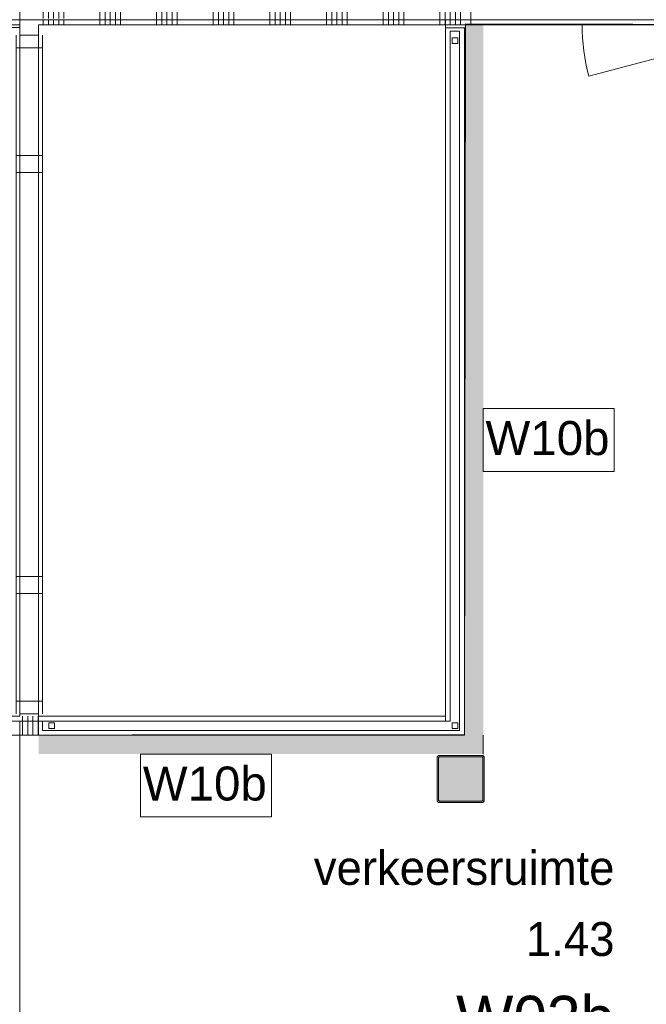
# Model space of a CAD drawing. Header units: millimetres. Extents: x -850 to 154668, y -25041 to 71030.
# Tile 155 of 211: x 47275 to 50593, y 24784 to 30002. Entities that reach past the tile are written whole.
import ezdxf
from ezdxf.enums import TextEntityAlignment as Align

# ---------------------------------------------------------------- set-up
doc = ezdxf.new("R2010")
doc.units = ezdxf.units.MM
doc.header["$MEASUREMENT"] = 0
for name, color, linetype in [('Info Wandafwerking aanduiding', 7, 'Continuous'), ('Info Wandafwerking aanduiding Doorsnede-arcering', 7, 'Continuous'), ('New_22 NC Binnenwanden', 7, 'Continuous'), ('New_22 NC Binnenwanden Deuren', 7, 'Continuous'), ('New_22 NC Binnenwanden Doorsnede-arcering', 7, 'Continuous'), ('New_22 NC Binnenwanden Ramen', 7, 'Continuous'), ('New_23 Vloeren', 7, 'Continuous'), ('New_34 Balustrades', 7, 'Continuous'), ('New_Z Ruimtefuncties', 7, 'Continuous'), ('New_Z Ruimtefuncties Zone omranding', 7, 'Continuous'), ('New_Z Ruimtefuncties Zone tekst', 7, 'Continuous'), ('S-COLS-____-OTLN.RVT S', 7, 'Continuous'), ('S-COLS-____-OTLN.RVT S 2D arcering', 7, 'Continuous')]:
    doc.layers.add(name, color=color, linetype=linetype)
doc.styles.add('GENERATED_STYLE_1', font='txt')
doc.styles.add('GENERATED_STYLE_2', font='txt')

# ---------------------------------------------------------------- blocks, each defined once
blk = doc.blocks.new('Slab_3_2', base_point=(0, 51154.6))
at = {"layer": 'New_23 Vloeren', "color": 1, "linetype": 'Continuous', "lineweight": 0, "flags": 128}
blk.add_lwpolyline([(51410.4, 30000.1), (49530, 30000.1), (42598.6, 30000.1), (42600, 37698.9), (44745.3, 37698.9), (44745.3, 38694.9), (42301.6, 38694.9), (42301.6, 38695), (25720, 38695)], dxfattribs=at)
blk = doc.blocks.new('Slab_4_2', base_point=(42240, 24215))
at = {"layer": 'New_23 Vloeren', "color": 1, "linetype": 'Continuous', "lineweight": 0, "flags": 128}
blk.add_lwpolyline([(47275.4, 24261.4), (47275.4, 26285), (49530, 26285), (49530, 30000.1), (51410.4, 30000.1), (51410.4, 26285), (57970, 26285), (57970, 26250), (62860, 26250, -0.414232), (64110, 25010), (64109.9, 18020)], format="xyb", dxfattribs=at)
blk = doc.blocks.new('*X141')
at = {"layer": 'New_22 NC Binnenwanden Doorsnede-arcering', "color": 254, "linetype": 'Continuous', "lineweight": 0, "true_color": 0xe9ebeb}
for p, q in [((51327.5, 30075), (51327.5, 29975)), ((51354.9, 30075), (51354.9, 29975)), ((51382.3, 30000), (51382.3, 29975)), ((51409.8, 30000), (51409.8, 29975))]:
    blk.add_line(p, q, dxfattribs=at)
blk = doc.blocks.new('*X142')
at = {"layer": 'New_22 NC Binnenwanden Doorsnede-arcering', "color": 254, "linetype": 'Continuous', "lineweight": 0, "true_color": 0xe9ebeb}
for p, q in [((51382.3, 30075), (51382.3, 30008)), ((51409.8, 30075), (51409.8, 30008))]:
    blk.add_line(p, q, dxfattribs=at)
blk = doc.blocks.new('D1 zl1-b 22_2')
at = {"layer": 'New_22 NC Binnenwanden Deuren', "color": 1, "linetype": 'Continuous', "lineweight": 0}
for p, q in [((822.7, 0), (-198.3, 273.6)), ((-822.7, 0), (-234.3, 0)), ((822.7, 0), (-234.3, 0))]:
    blk.add_line(p, q, dxfattribs=at)
at = {"layer": 'New_22 NC Binnenwanden Deuren', "color": 7, "linetype": 'Continuous', "lineweight": 0}
for p, q in [((-822.7, -100), (-822.7, 0)), ((-822.7, -100), (-822.7, 0)), ((822.7, -100), (822.7, 0)), ((822.7, -100), (822.7, 0))]:
    blk.add_line(p, q, dxfattribs=at)
at = {"layer": 'New_22 NC Binnenwanden Deuren', "color": 1, "linetype": 'Continuous', "lineweight": 0}
blk.add_arc((822.7, 0), 1057, 165, 180, dxfattribs=at)
blk = doc.blocks.new('Wall_25_2', base_point=(51410.4, 29975))
at = {"layer": 'New_22 NC Binnenwanden', "color": 8, "linetype": 'Continuous', "lineweight": 0, "true_color": 0x778488}
for p, q in [((49665, 30075), (49665, 29975)), ((51310.4, 30075), (51310.4, 29975))]:
    blk.add_line(p, q, dxfattribs=at)
at = {"layer": 'New_22 NC Binnenwanden', "color": 8, "linetype": 'Continuous', "lineweight": 0, "true_color": 0x778488, "flags": 128}
for points in [[(49665, 30075), (49630, 30075)], [(51365, 30075), (51310.4, 30075)], [(51410.4, 30075), (51373, 30075)], [(51410.4, 30008), (51410.4, 30075)], [(49630, 29975), (49665, 29975)], [(51310.4, 29975), (51410.4, 29975)], [(51410.4, 29975), (51410.4, 30000)]]:
    blk.add_lwpolyline(points, dxfattribs=at)
at = {"layer": 'New_22 NC Binnenwanden', "color": 8, "lineweight": 0, "true_color": 0x778488}
for name in ['*X141', '*X142']:
    blk.add_blockref(name, (0, 0), dxfattribs=at)
at = {"layer": 'New_22 NC Binnenwanden Deuren', "color": 1, "linetype": 'Continuous', "lineweight": 0, "xscale": -1, "zscale": 1000, "rotation": 179.9999436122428}
blk.add_blockref('D1 zl1-b 22_2', (50487.7, 29975), dxfattribs=at)
blk = doc.blocks.new('*X160')
at = {"layer": 'New_22 NC Binnenwanden Doorsnede-arcering', "color": 254, "linetype": 'Continuous', "lineweight": 0, "true_color": 0xe9ebeb}
for p, q in [((42600, 30075), (42600, 29975)), ((42627.5, 30075), (42627.5, 29975)), ((42654.9, 30075), (42654.9, 29975)), ((42682.3, 30075), (42682.3, 29975)), ((42709.8, 30075), (42709.8, 29975)), ((42900, 30075), (42900, 29975)), ((42927.5, 30075), (42927.5, 29975)), ((42954.9, 30075), (42954.9, 29975)), ((42982.3, 30075), (42982.3, 29975)), ((43009.8, 30075), (43009.8, 29975)), ((43200, 30075), (43200, 29975)), ((43227.5, 30075), (43227.5, 29975)), ((43254.9, 30075), (43254.9, 29975)), ((43282.3, 30075), (43282.3, 29975)), ((43309.8, 30075), (43309.8, 29975)), ((43500, 30075), (43500, 29975)), ((43527.5, 30075), (43527.5, 29975)), ((43554.9, 30075), (43554.9, 29975)), ((43582.3, 30075), (43582.3, 29975)), ((43609.8, 30075), (43609.8, 29975)), ((43800, 30075), (43800, 29975)), ((43827.5, 30075), (43827.5, 29975)), ((43854.9, 30075), (43854.9, 29975)), ((43882.3, 30075), (43882.3, 29975)), ((43909.8, 30075), (43909.8, 29975)), ((44100, 30075), (44100, 29975)), ((44127.5, 30075), (44127.5, 29975)), ((44154.9, 30075), (44154.9, 29975)), ((44182.3, 30075), (44182.3, 29975)), ((44209.8, 30075), (44209.8, 29975)), ((44400, 30075), (44400, 29975)), ((44427.5, 30075), (44427.5, 29975)), ((44454.9, 30075), (44454.9, 29975)), ((44482.3, 30075), (44482.3, 29975)), ((44509.8, 30075), (44509.8, 29975)), ((44700, 30075), (44700, 29975)), ((44727.5, 30075), (44727.5, 29975)), ((44754.9, 30075), (44754.9, 29975)), ((44782.3, 30075), (44782.3, 29975)), ((44809.8, 30075), (44809.8, 29975))]:
    blk.add_line(p, q, dxfattribs=at)
blk = doc.blocks.new('*X161')
at = {"layer": 'New_22 NC Binnenwanden Doorsnede-arcering', "color": 254, "linetype": 'Continuous', "lineweight": 0, "true_color": 0xe9ebeb}
for p, q in [((47700, 30075), (47700, 29975)), ((47727.5, 30075), (47727.5, 29975)), ((47754.9, 30075), (47754.9, 29975)), ((47782.3, 30075), (47782.3, 29975)), ((47809.8, 30075), (47809.8, 29975)), ((48000, 30075), (48000, 29975)), ((48027.5, 30075), (48027.5, 29975)), ((48054.9, 30075), (48054.9, 29975)), ((48082.3, 30075), (48082.3, 29975)), ((48109.8, 30075), (48109.8, 29975)), ((48300, 30075), (48300, 29975)), ((48327.5, 30075), (48327.5, 29975)), ((48354.9, 30075), (48354.9, 29975)), ((48382.3, 30075), (48382.3, 29975)), ((48409.8, 30075), (48409.8, 29975)), ((48600, 30075), (48600, 29975)), ((48627.5, 30075), (48627.5, 29975)), ((48654.9, 30075), (48654.9, 29975)), ((48682.3, 30075), (48682.3, 29975)), ((48709.8, 30075), (48709.8, 29975)), ((48900, 30075), (48900, 29975)), ((48927.5, 30075), (48927.5, 29975)), ((48954.9, 30075), (48954.9, 29975)), ((48982.3, 30075), (48982.3, 29975)), ((49009.8, 30075), (49009.8, 29975)), ((49200, 30075), (49200, 29975)), ((49227.5, 30075), (49227.5, 29975)), ((49254.9, 30075), (49254.9, 29975)), ((49282.3, 30075), (49282.3, 29975)), ((49309.8, 30075), (49309.8, 29975)), ((49500, 30075), (49500, 29975)), ((49527.5, 30075), (49527.5, 29975)), ((49554.9, 30075), (49554.9, 29975)), ((49582.3, 30075), (49582.3, 29975)), ((49609.8, 30075), (49609.8, 29975)), ((47400, 30000), (47400, 29975)), ((47427.5, 30000), (47427.5, 29975)), ((47454.9, 30000), (47454.9, 29975)), ((47482.3, 30000), (47482.3, 29975)), ((47509.8, 30000.2), (47509.8, 29975))]:
    blk.add_line(p, q, dxfattribs=at)
blk = doc.blocks.new('*X162')
at = {"layer": 'New_22 NC Binnenwanden Doorsnede-arcering', "color": 254, "linetype": 'Continuous', "lineweight": 0, "true_color": 0xe9ebeb}
for p, q in [((47400, 30075), (47400, 30008)), ((47427.5, 30075), (47427.5, 30008)), ((47454.9, 30075), (47454.9, 30008)), ((47482.3, 30075), (47482.3, 30008)), ((47509.8, 30075), (47509.8, 30008.2))]:
    blk.add_line(p, q, dxfattribs=at)
blk = doc.blocks.new('Rnx horizontaal 22')
at = {"layer": 'New_22 NC Binnenwanden Ramen', "color": 1, "linetype": 'Continuous', "lineweight": 0}
for p, q in [((-1200, 0), (-1133, 0)), ((-1133, 0), (-1133, -139)), ((-1133, 0), (-33.5, 0)), ((-33.5, -139), (-33.5, 0)), ((-33.5, 0), (0, 0)), ((0, 0), (33.5, 0)), ((33.5, 0), (33.5, -139)), ((33.5, 0), (1133, 0)), ((1133, -139), (1133, 0)), ((1133, 0), (1200, 0)), ((-1133, -139), (-1200, -139)), ((-33.5, -139), (-1133, -139)), ((0, -139), (-33.5, -139)), ((33.5, -139), (0, -139)), ((1133, -139), (33.5, -139)), ((1200, -139), (1133, -139))]:
    blk.add_line(p, q, dxfattribs=at)
at = {"layer": 'New_22 NC Binnenwanden Ramen', "color": 9, "linetype": 'Continuous', "lineweight": 0}
for p, q in [((-1200, -14), (1200, -14)), ((-1200, -114), (1200, -114))]:
    blk.add_line(p, q, dxfattribs=at)
at = {"layer": 'New_22 NC Binnenwanden Ramen', "color": 7, "linetype": 'Continuous', "lineweight": 0}
for p, q in [((-1200, -14), (-1200, -114)), ((-1200, -14), (-1200, -114)), ((1200, -14), (1200, -114)), ((1200, -14), (1200, -114))]:
    blk.add_line(p, q, dxfattribs=at)
blk = doc.blocks.new('Wall_28_2', base_point=(49630, 29975))
at = {"layer": 'New_22 NC Binnenwanden', "color": 8, "linetype": 'Continuous', "lineweight": 0, "true_color": 0x778488}
for p, q in [((44875.3, 29975), (44875.3, 30075)), ((47275.4, 29975), (47275.4, 30075))]:
    blk.add_line(p, q, dxfattribs=at)
at = {"layer": 'New_22 NC Binnenwanden', "color": 8, "linetype": 'Continuous', "lineweight": 0, "true_color": 0x778488, "flags": 128}
for points in [[(44745.3, 30075), (42550.3, 30075)], [(42550.3, 29975), (42550.3, 30075)], [(44875.3, 30075), (44845.3, 30075)], [(47517.4, 30075), (47283.4, 30075)], [(49630, 30075), (47525.4, 30075)], [(42550.3, 29975), (44745.3, 29975)], [(44845.3, 29975), (44875.3, 29975)], [(47375.4, 29975), (49630, 29975)]]:
    blk.add_lwpolyline(points, dxfattribs=at)
at = {"layer": 'New_22 NC Binnenwanden', "color": 8, "lineweight": 0, "true_color": 0x778488}
for name in ['*X160', '*X161', '*X162']:
    blk.add_blockref(name, (0, 0), dxfattribs=at)
at = {"layer": 'New_22 NC Binnenwanden Ramen', "color": 1, "linetype": 'Continuous', "lineweight": 0, "xscale": -1, "zscale": 1000, "rotation": 179.9999436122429}
blk.add_blockref('Rnx horizontaal 22', (46075.3, 29961), dxfattribs=at)
blk = doc.blocks.new('Slab_10_2', base_point=(25650, 26210))
at = {"layer": 'New_23 Vloeren', "color": 1, "linetype": 'Continuous', "lineweight": 0, "flags": 128}
blk.add_lwpolyline([(25650, 26210), (29980, 26210), (29980, 26485, -0.414214), (30780, 27285), (32755, 27285, -0.414214), (33555, 26485), (33555, 26285), (47275.4, 26285), (47275.4, 24215), (42240, 24215), (42240, 23935), (39850, 23935), (39850, 22415), (29870, 22415), (29870, 23140.4), (28539.9, 23140.4), (28539.9, 23015), (27005.4, 23015), (27005.4, 23139.6), (25650, 23139.6)], format="xyb", close=True, dxfattribs=at)
blk = doc.blocks.new('*X690')
at = {"layer": 'New_22 NC Binnenwanden Doorsnede-arcering', "color": 254, "linetype": 'Continuous', "lineweight": 0, "true_color": 0xe9ebeb}
for p, q in [((47290.3, 26210), (47290.3, 26295.1)), ((47317.7, 26210), (47317.7, 26267.7)), ((47345.1, 26210), (47345.1, 26240.2)), ((47372.6, 26210), (47372.6, 26212.8))]:
    blk.add_line(p, q, dxfattribs=at)
blk = doc.blocks.new('*X691')
at = {"layer": 'New_22 NC Binnenwanden Doorsnede-arcering', "color": 254, "linetype": 'Continuous', "lineweight": 0, "true_color": 0xe9ebeb}
for p, q in [((44372.6, 26210), (44372.6, 26310)), ((44400, 26210), (44400, 26310)), ((44590.3, 26210), (44590.3, 26310)), ((44617.7, 26210), (44617.7, 26310)), ((44645.1, 26210), (44645.1, 26310)), ((44672.6, 26210), (44672.6, 26310)), ((44700, 26210), (44700, 26310)), ((44890.3, 26210), (44890.3, 26310)), ((44917.7, 26210), (44917.7, 26310)), ((44945.1, 26210), (44945.1, 26310)), ((44972.6, 26210), (44972.6, 26310)), ((45000, 26210), (45000, 26310)), ((45190.3, 26210), (45190.3, 26310)), ((45217.7, 26210), (45217.7, 26310)), ((45245.1, 26210), (45245.1, 26310)), ((45272.6, 26210), (45272.6, 26310)), ((45300, 26210), (45300, 26310)), ((45490.3, 26210), (45490.3, 26310)), ((45517.7, 26210), (45517.7, 26310)), ((45545.1, 26210), (45545.1, 26310)), ((45572.6, 26210), (45572.6, 26310)), ((45600, 26210), (45600, 26310)), ((45790.3, 26210), (45790.3, 26310)), ((45817.7, 26210), (45817.7, 26310)), ((45845.1, 26210), (45845.1, 26310)), ((45872.6, 26210), (45872.6, 26310)), ((45900, 26210), (45900, 26310)), ((46090.3, 26210), (46090.3, 26310)), ((46117.7, 26210), (46117.7, 26310)), ((46145.1, 26210), (46145.1, 26310)), ((46172.6, 26210), (46172.6, 26310)), ((46200, 26210), (46200, 26310)), ((46390.3, 26210), (46390.3, 26310)), ((46417.7, 26210), (46417.7, 26310)), ((46445.1, 26210), (46445.1, 26310)), ((46472.6, 26210), (46472.6, 26310)), ((46500, 26210), (46500, 26310)), ((46690.3, 26210), (46690.3, 26310)), ((46717.7, 26210), (46717.7, 26310)), ((46745.1, 26210), (46745.1, 26310)), ((46772.6, 26210), (46772.6, 26310)), ((46800, 26210), (46800, 26310)), ((46990.3, 26210), (46990.3, 26310)), ((47017.7, 26210), (47017.7, 26310)), ((47045.1, 26210), (47045.1, 26310)), ((47072.6, 26210), (47072.6, 26310)), ((47100, 26210), (47100, 26310))]:
    blk.add_line(p, q, dxfattribs=at)
blk = doc.blocks.new('*X692')
at = {"layer": 'New_22 NC Binnenwanden Doorsnede-arcering', "color": 254, "linetype": 'Continuous', "lineweight": 0, "true_color": 0xe9ebeb}
for p, q in [((47290.3, 26295.1), (47290.3, 26310)), ((47317.7, 26267.7), (47317.7, 26310)), ((47345.1, 26240.2), (47345.1, 26310)), ((47372.6, 26212.8), (47372.6, 26310))]:
    blk.add_line(p, q, dxfattribs=at)
blk = doc.blocks.new('Wall_111_2', base_point=(47375.4, 26310))
at = {"layer": 'New_22 NC Binnenwanden', "color": 8, "linetype": 'Continuous', "lineweight": 0, "true_color": 0x778488, "flags": 128}
for points in [[(47275.4, 26310), (44349.4, 26310)], [(44349.4, 26310), (44349.4, 26210)], [(47375.4, 26210), (47375.4, 26310)], [(44349.4, 26210), (47375.4, 26210)]]:
    blk.add_lwpolyline(points, dxfattribs=at)
at = {"layer": 'New_22 NC Binnenwanden', "color": 8, "lineweight": 0, "true_color": 0x778488}
for name in ['*X691', '*X692', '*X690']:
    blk.add_blockref(name, (0, 0), dxfattribs=at)
blk = doc.blocks.new('Wall_115_2', base_point=(47375.4, 26310))
at = {"layer": 'New_22 NC Binnenwanden', "color": 8, "linetype": 'Continuous', "lineweight": 0, "true_color": 0x778488, "flags": 128}
for points in [[(49530, 26310), (47375.4, 26310)], [(47375.4, 26310), (47375.4, 26210)], [(49630, 26210), (49630, 26310)], [(47375.4, 26210), (49630, 26210)]]:
    blk.add_lwpolyline(points, dxfattribs=at)
blk = doc.blocks.new('Wall_116_2', base_point=(49530, 26310))
at = {"layer": 'New_22 NC Binnenwanden', "color": 8, "linetype": 'Continuous', "lineweight": 0, "true_color": 0x778488, "flags": 128}
for points in [[(49530, 29958.7), (49630, 29958.7)], [(49530, 29958.7), (49530, 26310)], [(49630, 26310), (49630, 29958.7)]]:
    blk.add_lwpolyline(points, dxfattribs=at)
blk = doc.blocks.new('Wall_299_2', base_point=(47375.4, 26210))
at = {"layer": 'Info Wandafwerking aanduiding Doorsnede-arcering', "linetype": 'Continuous', "lineweight": 0, "true_color": 0xf913a5}
for points in [[(49630, 26210), (47375.4, 26210), (47375.4, 26110), (49630, 26110)], [(49630, 26210), (49630, 26110), (49730, 26110)], [(49730, 26210), (49630, 26210), (49730, 26110)]]:
    blk.add_hatch(color=220, dxfattribs=at).paths.add_polyline_path(points)
at = {"layer": 'Info Wandafwerking aanduiding', "color": 9, "linetype": 'Continuous', "lineweight": 0, "flags": 128}
blk.add_lwpolyline([(49730, 26110), (49730, 26210)], dxfattribs=at)
blk = doc.blocks.new('Wall_300_2', base_point=(49630, 26210))
at = {"layer": 'Info Wandafwerking aanduiding Doorsnede-arcering', "linetype": 'Continuous', "lineweight": 0, "true_color": 0xf913a5}
blk.add_hatch(color=220, dxfattribs=at).paths.add_polyline_path([(49730, 26210), (49730, 29975), (49630, 29975), (49630, 26210)])
blk = doc.blocks.new('Railing_4_2')
at = {"layer": 'New_34 Balustrades', "color": 9, "linetype": 'Continuous', "lineweight": 0}
for p, q in [((49605, 29940), (49555, 29940)), ((49555, 29940), (49555, 29890)), ((49595, 29905), (49565, 29905)), ((49565, 29905), (49565, 29875)), ((49595, 29875), (49595, 29905)), ((49605, 29890), (49605, 29940)), ((49555, 29890), (49555, 26285)), ((49565, 29875), (49595, 29875)), ((49605, 26235), (49605, 29890)), ((47445.2, 26285), (47395.2, 26285)), ((47395.2, 26285), (47395.2, 26235)), ((47430.2, 26275), (47430.2, 26245)), ((47460.2, 26275), (47430.2, 26275)), ((47430.2, 26245), (47460.2, 26245)), ((49555, 26285), (47445.2, 26285)), ((47460.2, 26245), (47460.2, 26275)), ((49565, 26275), (49565, 26245)), ((49595, 26275), (49565, 26275)), ((49565, 26245), (49595, 26245)), ((49595, 26245), (49595, 26275)), ((47395.2, 26235), (47445.2, 26235)), ((47445.2, 26235), (49605, 26235))]:
    blk.add_line(p, q, dxfattribs=at)
blk = doc.blocks.new('Column 289[129]_2', base_point=(0.5, 3))
at = {"layer": 'S-COLS-____-OTLN.RVT S 2D arcering', "linetype": 'Continuous', "lineweight": 0, "true_color": 0x778488}
h = blk.add_hatch(color=8, dxfattribs=at)
h.paths.add_polyline_path([(49485.5, 25866), (49486.5, 25861), (49489.3, 25856.8), (49493.5, 25853.9), (49498.5, 25853), (49722.5, 25853), (49727.5, 25853.9), (49731.7, 25856.8), (49734.5, 25861), (49735.5, 25866), (49735.5, 26090), (49734.5, 26094.9), (49731.7, 26099.1), (49727.5, 26102), (49722.5, 26103), (49498.5, 26103), (49493.5, 26102), (49489.3, 26099.1), (49486.5, 26094.9), (49485.5, 26090)])
h.paths.add_polyline_path([(49722.5, 25861), (49498.5, 25861), (49496.6, 25861.3), (49495, 25862.4), (49493.9, 25864), (49493.5, 25866), (49493.5, 26090), (49493.9, 26091.9), (49495, 26093.5), (49496.6, 26094.6), (49498.5, 26095), (49722.5, 26095), (49724.4, 26094.6), (49726.1, 26093.5), (49727.1, 26091.9), (49727.5, 26090), (49727.5, 25866), (49727.1, 25864), (49726.1, 25862.4), (49724.4, 25861.3)], flags=0)
blk.add_hatch(color=8, dxfattribs=at).paths.add_polyline_path([(49722.5, 26095), (49498.5, 26095), (49496.6, 26094.6), (49495, 26093.5), (49493.9, 26091.9), (49493.5, 26090), (49493.5, 25866), (49493.9, 25864), (49495, 25862.4), (49496.6, 25861.3), (49498.5, 25861), (49722.5, 25861), (49724.4, 25861.3), (49726.1, 25862.4), (49727.1, 25864), (49727.5, 25866), (49727.5, 26090), (49727.1, 26091.9), (49726.1, 26093.5), (49724.4, 26094.6)])
at = {"layer": 'S-COLS-____-OTLN.RVT S', "color": 1, "linetype": 'Continuous', "lineweight": 0}
for p, q in [((49486.5, 26094.9), (49485.5, 26090)), ((49485.5, 26090), (49485.5, 25866)), ((49489.3, 26099.1), (49486.5, 26094.9)), ((49493.5, 26102), (49489.3, 26099.1)), ((49498.5, 26103), (49493.5, 26102)), ((49493.5, 26090), (49493.9, 26091.9)), ((49493.5, 25866), (49493.5, 26090)), ((49493.9, 26091.9), (49495, 26093.5)), ((49495, 26093.5), (49496.6, 26094.6)), ((49496.6, 26094.6), (49498.5, 26095)), ((49722.5, 26103), (49498.5, 26103)), ((49498.5, 26095), (49722.5, 26095)), ((49727.5, 26102), (49722.5, 26103)), ((49722.5, 26095), (49724.4, 26094.6)), ((49724.4, 26094.6), (49726.1, 26093.5)), ((49726.1, 26093.5), (49727.1, 26091.9)), ((49727.1, 26091.9), (49727.5, 26090)), ((49731.7, 26099.1), (49727.5, 26102)), ((49727.5, 26090), (49727.5, 25866)), ((49734.5, 26094.9), (49731.7, 26099.1)), ((49735.5, 26090), (49734.5, 26094.9)), ((49735.5, 25866), (49735.5, 26090)), ((49485.5, 25866), (49486.5, 25861)), ((49486.5, 25861), (49489.3, 25856.8)), ((49489.3, 25856.8), (49493.5, 25853.9)), ((49493.9, 25864), (49493.5, 25866)), ((49493.5, 25853.9), (49498.5, 25853)), ((49495, 25862.4), (49493.9, 25864)), ((49496.6, 25861.3), (49495, 25862.4)), ((49498.5, 25861), (49496.6, 25861.3)), ((49722.5, 25861), (49498.5, 25861)), ((49498.5, 25853), (49722.5, 25853)), ((49724.4, 25861.3), (49722.5, 25861)), ((49722.5, 25853), (49727.5, 25853.9)), ((49726.1, 25862.4), (49724.4, 25861.3)), ((49727.1, 25864), (49726.1, 25862.4)), ((49727.5, 25866), (49727.1, 25864)), ((49727.5, 25853.9), (49731.7, 25856.8)), ((49731.7, 25856.8), (49734.5, 25861)), ((49734.5, 25861), (49735.5, 25866))]:
    blk.add_line(p, q, dxfattribs=at)
blk = doc.blocks.new('Rnx horizontaal 22_4')
at = {"layer": 'New_22 NC Binnenwanden Ramen', "color": 1, "linetype": 'Continuous', "lineweight": 0}
for p, q in [((-1798, 0), (-1731, 0)), ((-1731, 0), (-1731, -139)), ((-1731, 0), (-1160, 0)), ((-1160, -139), (-1160, 0)), ((-1160, 0), (-1115, 0)), ((-1115, 0), (-1070, 0)), ((-1070, 0), (-1070, -139)), ((-1070, 0), (1070, 0)), ((1070, -139), (1070, 0)), ((1070, 0), (1115, 0)), ((1115, 0), (1160, 0)), ((1160, 0), (1160, -139)), ((1160, 0), (1731, 0)), ((1731, -139), (1731, 0)), ((1731, 0), (1798, 0)), ((-1731, -139), (-1798, -139)), ((-1160, -139), (-1731, -139)), ((-1115, -139), (-1160, -139)), ((-1070, -139), (-1115, -139)), ((1070, -139), (-1070, -139)), ((1115, -139), (1070, -139)), ((1160, -139), (1115, -139)), ((1731, -139), (1160, -139)), ((1798, -139), (1731, -139))]:
    blk.add_line(p, q, dxfattribs=at)
at = {"layer": 'New_22 NC Binnenwanden Ramen', "color": 9, "linetype": 'Continuous', "lineweight": 0}
for p, q in [((-1798, -19), (1798, -19)), ((-1798, -119), (1798, -119))]:
    blk.add_line(p, q, dxfattribs=at)
at = {"layer": 'New_22 NC Binnenwanden Ramen', "color": 7, "linetype": 'Continuous', "lineweight": 0}
for p, q in [((-1798, -119), (-1798, -19)), ((-1798, -119), (-1798, -19)), ((1798, -119), (1798, -19)), ((1798, -119), (1798, -19))]:
    blk.add_line(p, q, dxfattribs=at)
blk = doc.blocks.new('Wall_534_2', base_point=(47375.4, 29975))
at = {"layer": 'New_22 NC Binnenwanden', "color": 8, "linetype": 'Continuous', "lineweight": 0, "true_color": 0x778488}
for p, q in [((47375.4, 29919), (47275.4, 29919)), ((47375.4, 26323), (47275.4, 26323))]:
    blk.add_line(p, q, dxfattribs=at)
at = {"layer": 'New_22 NC Binnenwanden', "color": 8, "linetype": 'Continuous', "lineweight": 0, "true_color": 0x778488, "flags": 128}
for points in [[(47275.4, 29975), (47275.4, 29919)], [(47375.4, 29919), (47375.4, 29975)], [(47275.4, 26323), (47275.4, 26310)], [(47375.4, 26310), (47375.4, 26323)]]:
    blk.add_lwpolyline(points, dxfattribs=at)
at = {"layer": 'New_22 NC Binnenwanden Ramen', "color": 1, "linetype": 'Continuous', "lineweight": 0, "zscale": 1000, "rotation": 89.99994361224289}
blk.add_blockref('Rnx horizontaal 22_4', (47256.4, 28121), dxfattribs=at)
blk = doc.blocks.new('verkeersruimte_1.43_65_2', base_point=(49610, 25072.4))
at = {"layer": 'New_Z Ruimtefuncties Zone tekst', "color": 2, "lineweight": 0}
for tag, height, style, p in [('DUMMY_938', 180, 'GENERATED_STYLE_1', (50424.6, 25638.2)), ('ROOM_NAME', 180, 'GENERATED_STYLE_1', (50424.6, 25597)), ('DUMMY_939', 180, 'GENERATED_STYLE_1', (50424.6, 25261)), ('ROOM_NUMBER', 180, 'GENERATED_STYLE_1', (50424.6, 25219.9)), ('stWallCovering', 240, 'GENERATED_STYLE_2', (50424.6, 24829))]:
    blk.add_attdef(tag, text='', height=height, dxfattribs=dict(at, style=style)).set_placement(p, align=Align.TOP_RIGHT)
at = {"layer": 'New_Z Ruimtefuncties Zone tekst', "color": 2, "lineweight": 0, "style": 'GENERATED_STYLE_2'}
blk.add_attdef('DUMMY_940', text='', height=240, dxfattribs=at).set_placement((48795.4, 24883.9), align=Align.TOP_LEFT)

msp = doc.modelspace()

# ---------------------------------------------------------------- linework, layer by layer
at = {"layer": 'Info Wandafwerking aanduiding', "color": 9, "linetype": 'Continuous', "lineweight": 0, "flags": 128}
for points in [[(49730, 27940.7), (50423.5, 27940.7), (50423.5, 27607.8), (49730, 27607.8)], [(47915.4, 26110), (48608.9, 26110), (48608.9, 25777.1), (47915.4, 25777.1)]]:
    msp.add_lwpolyline(points, close=True, dxfattribs=at)
at = {"layer": 'New_Z Ruimtefuncties Zone omranding', "color": 41, "linetype": 'Continuous', "lineweight": 0, "true_color": 0xffdd55, "flags": 128}
msp.add_lwpolyline([(44349.4, 26209.1), (44350.6, 24315), (48510, 24315, -0.414213), (49610, 23215), (49610, 19490), (51410, 19490), (51410, 29976.8), (49636.7, 29979.9), (49630, 26213.1)], format="xyb", close=True, dxfattribs=at)

# ---------------------------------------------------------------- block references
at = {"layer": 'Info Wandafwerking aanduiding', "color": 1, "lineweight": 0}
for name, p in [('Wall_300_2', (49630, 26210)), ('Wall_299_2', (47375.4, 26210))]:
    msp.add_blockref(name, p, dxfattribs=at)
at = {"layer": 'New_22 NC Binnenwanden', "color": 8, "lineweight": 0, "true_color": 0x778488}
for name, p in [('Wall_28_2', (49630, 29975)), ('Wall_25_2', (51410.4, 29975)), ('Wall_534_2', (47375.4, 29975)), ('Wall_116_2', (49530, 26310)), ('Wall_111_2', (47375.4, 26310)), ('Wall_115_2', (47375.4, 26310))]:
    msp.add_blockref(name, p, dxfattribs=at)
at = {"layer": 'New_23 Vloeren', "color": 1, "linetype": 'Continuous', "lineweight": 0}
for name, p in [('Slab_3_2', (0, 51154.6)), ('Slab_4_2', (42240, 24215)), ('Slab_10_2', (25650, 26210))]:
    msp.add_blockref(name, p, dxfattribs=at)
at = {"layer": 'New_34 Balustrades', "color": 9, "linetype": 'Continuous', "lineweight": 0}
msp.add_blockref('Railing_4_2', (0, 0), dxfattribs=at)
at = {"layer": 'New_Z Ruimtefuncties', "color": 2, "linetype": 'Continuous', "lineweight": 0}
msp.add_blockref('verkeersruimte_1.43_65_2', (49610, 25072.4), dxfattribs=at).add_auto_attribs({'ROOM_NAME': 'verkeersruimte', 'ROOM_NUMBER': '1.43', 'stWallCovering': 'W03b'})
at = {"layer": 'S-COLS-____-OTLN.RVT S', "color": 1, "linetype": 'Continuous', "lineweight": 0}
msp.add_blockref('Column 289[129]_2', (0.5, 3), dxfattribs=at)

# ---------------------------------------------------------------- texts
at = {"layer": 'Info Wandafwerking aanduiding', "color": 2, "linetype": 'Continuous', "lineweight": 0, "char_height": 180, "attachment_point": 3, "style": 'GENERATED_STYLE_1'}
for insert in [(50398.5, 27874.5), (48583.9, 26043.9)]:
    msp.add_mtext('\\A1;{\\pqr;\\fArial|b0|i0|c0|p38;W10b}', dxfattribs=dict(at, insert=insert))

doc.saveas('drawing.dxf')
